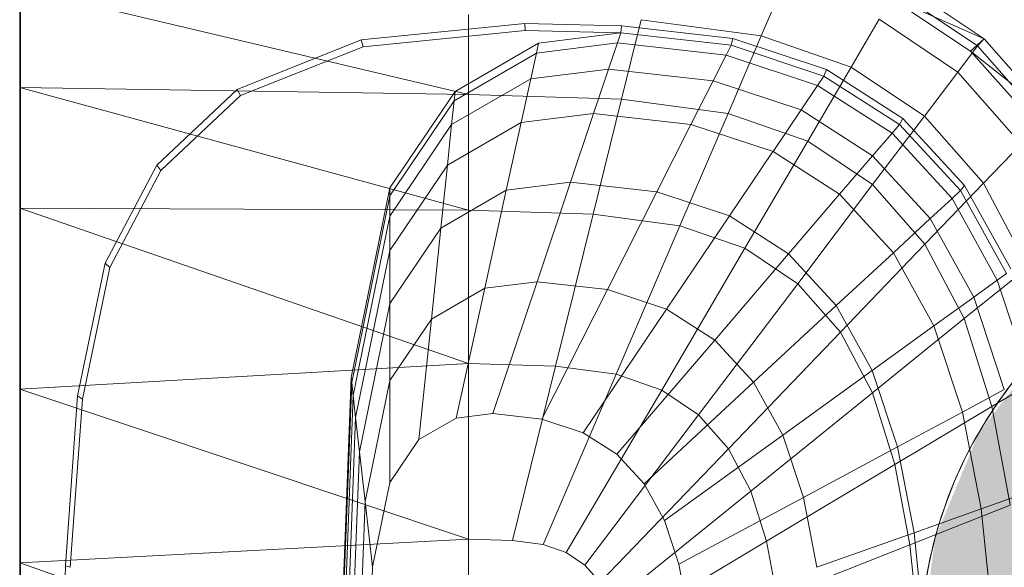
# Model space of a CAD drawing. Header units: metres. Extents: x 397.7 to 427.5, y 12.7 to 28.4.
# Tile 31 of 59: x 404.467 to 404.692, y 27.325 to 27.45. Entities that reach past the tile are written whole.
import ezdxf

# ---------------------------------------------------------------- set-up
doc = ezdxf.new("R2010")
doc.units = ezdxf.units.M
for name, color, linetype, lineweight in [('02_MOBILIARIO', 7, 'Continuous', 18), ('A-DETL-____-MBND', 7, 'Continuous', 18), ('A-DETL-GENF-OTLN', 7, 'Continuous', 18), ('A-GENM-____-OTLN', 7, 'Continuous', 18)]:
    doc.layers.add(name, color=color, linetype=linetype, lineweight=lineweight)

# ---------------------------------------------------------------- blocks, each defined once
blk = doc.blocks.new('Family - LONDR55-XX_ZZ-ARQ-CAA-M3D-Londres55-152769-05_ENLLUMENAT_P2')
at = {"layer": 'A-GENM-____-OTLN', "color": 253, "true_color": 0xaaaaaa}
for p, q in [((0, 0), (0.6, 0)), ((0.6, 0), (0, 0))]:
    blk.add_line(p, q, dxfattribs=at)
blk = doc.blocks.new('Family - Mirall P2-152770-05_ENLLUMENAT_P2')
blk.add_blockref('Family - LONDR55-XX_ZZ-ARQ-CAA-M3D-Londres55-152769-05_ENLLUMENAT_P2', (0, 0))
blk = doc.blocks.new('Family - Rentamans P2-153289-05_ENLLUMENAT_P2')
at = {"layer": 'A-DETL-____-MBND', "color": 253, "true_color": 0xaaaaaa}
for p, q in [((0, 0.36146), (0, 0.00406)), ((0, 0.35008), (0, 0.32734)), ((0, 0.35008), (0.10273, 0.32574)), ((0.16971, 0.33917), (0.17461, 0.35061)), ((0.21918, 0.33686), (0.2005, 0.34941)), ((0.22069, 0.33849), (0.20176, 0.35121)), ((0.21762, 0.33569), (0.19894, 0.34814)), ((0.22069, 0.33849), (0.19894, 0.34814)), ((0.10273, 0.34405), (0.10273, 0.32574)), ((0.1422, 0.34287), (0.13772, 0.3247)), ((0.16971, 0.33917), (0.1422, 0.34287)), ((0.1903, 0.33203), (0.19671, 0.34296)), ((0.21467, 0.33089), (0.19671, 0.34296)), ((0.07816, 0.33823), (0.11557, 0.34199)), ((0.07861, 0.33669), (0.11566, 0.34041)), ((0.11557, 0.34199), (0.13769, 0.34144)), ((0.11566, 0.34041), (0.11557, 0.34199)), ((0.11566, 0.34041), (0.13755, 0.33987)), ((0.13755, 0.33987), (0.13769, 0.34144)), ((0.13769, 0.34144), (0.16318, 0.33856)), ((0.04977, 0.3269), (0.07816, 0.33823)), ((0.07861, 0.33669), (0.07816, 0.33823)), ((0.11875, 0.33749), (0.13755, 0.33987)), ((0.13678, 0.33756), (0.13755, 0.33987)), ((0.13755, 0.33987), (0.1628, 0.33702)), ((0.16971, 0.33917), (0.1621, 0.32141)), ((0.1628, 0.33702), (0.16318, 0.33856)), ((0.16318, 0.33856), (0.18466, 0.33146)), ((0.1903, 0.33203), (0.16971, 0.33917)), ((0.21762, 0.33569), (0.22069, 0.33849)), ((0.21918, 0.33686), (0.22069, 0.33849)), ((0.23596, 0.32112), (0.22069, 0.33849)), ((0.05051, 0.32548), (0.07861, 0.33669)), ((0.09963, 0.32643), (0.11875, 0.33749)), ((0.11825, 0.33522), (0.13678, 0.33756)), ((0.11875, 0.33749), (0.11825, 0.33522)), ((0.13476, 0.33156), (0.13678, 0.33756)), ((0.13678, 0.33756), (0.16165, 0.33475)), ((0.16165, 0.33475), (0.1628, 0.33702)), ((0.1628, 0.33702), (0.18406, 0.32998)), ((0.21467, 0.33089), (0.21918, 0.33686)), ((0.23426, 0.31971), (0.21918, 0.33686)), ((0.09941, 0.32432), (0.11825, 0.33522)), ((0.11825, 0.33522), (0.11696, 0.32931)), ((0.15867, 0.32886), (0.16165, 0.33475)), ((0.16165, 0.33475), (0.1826, 0.32782)), ((0.2327, 0.31866), (0.21762, 0.33569)), ((0.23596, 0.32112), (0.21762, 0.33569)), ((0.11696, 0.32931), (0.13476, 0.33156)), ((0.13135, 0.32141), (0.13476, 0.33156)), ((0.13476, 0.33156), (0.15867, 0.32886)), ((0.18036, 0.31508), (0.1903, 0.33203)), ((0.18406, 0.32998), (0.18466, 0.33146)), ((0.18466, 0.33146), (0.20212, 0.32026)), ((0.20704, 0.32079), (0.1903, 0.33203)), ((0.09884, 0.31884), (0.11696, 0.32931)), ((0.11696, 0.32931), (0.11476, 0.31932)), ((0.1826, 0.32782), (0.18406, 0.32998)), ((0.18406, 0.32998), (0.20135, 0.31889)), ((0.20704, 0.32079), (0.21467, 0.33089)), ((0.22917, 0.3144), (0.21467, 0.33089)), ((0, 0.32734), (0, 0.29972)), ((0.10273, 0.32574), (0, 0.32734)), ((0, 0.32734), (0.10273, 0.29924)), ((0.03136, 0.30959), (0.04977, 0.3269)), ((0.05051, 0.32548), (0.04977, 0.3269)), ((0.15363, 0.3189), (0.15867, 0.32886)), ((0.15867, 0.32886), (0.17881, 0.3222)), ((0.17881, 0.3222), (0.1826, 0.32782)), ((0.1826, 0.32782), (0.19963, 0.31689)), ((0.03228, 0.30834), (0.05051, 0.32548)), ((0.08473, 0.30435), (0.09963, 0.32643)), ((0.09941, 0.32432), (0.09963, 0.32643)), ((0.10273, 0.32574), (0.10273, 0.29924)), ((0.13772, 0.3247), (0.10273, 0.32574)), ((0.13772, 0.3247), (0.13123, 0.29839)), ((0.1621, 0.32141), (0.13772, 0.3247)), ((0.08473, 0.30256), (0.09941, 0.32432)), ((0.09941, 0.32432), (0.09884, 0.31884)), ((0.11476, 0.31932), (0.13135, 0.32141)), ((0.12606, 0.30567), (0.13135, 0.32141)), ((0.13135, 0.32141), (0.15363, 0.3189)), ((0.1621, 0.32141), (0.1511, 0.29571)), ((0.18036, 0.31508), (0.1621, 0.32141)), ((0.1724, 0.31269), (0.17881, 0.3222)), ((0.17881, 0.3222), (0.19518, 0.3117)), ((0.19519, 0.30512), (0.20704, 0.32079)), ((0.20135, 0.31889), (0.20212, 0.32026)), ((0.20212, 0.32026), (0.21621, 0.30495)), ((0.22054, 0.30543), (0.20704, 0.32079)), ((0.08473, 0.29792), (0.09884, 0.31884)), ((0.09788, 0.30955), (0.11476, 0.31932)), ((0.09884, 0.31884), (0.09788, 0.30955)), ((0.11476, 0.31932), (0.11135, 0.30381)), ((0.14581, 0.30344), (0.15363, 0.3189)), ((0.15363, 0.3189), (0.1724, 0.31269)), ((0.19963, 0.31689), (0.20135, 0.31889)), ((0.20135, 0.31889), (0.2153, 0.30374)), ((0.19518, 0.3117), (0.19963, 0.31689)), ((0.19963, 0.31689), (0.21338, 0.30196)), ((0.18036, 0.31508), (0.16597, 0.29056)), ((0.19519, 0.30512), (0.18036, 0.31508)), ((0.22054, 0.30543), (0.22917, 0.3144)), ((0.16244, 0.29794), (0.17239, 0.31269)), ((0.1724, 0.31269), (0.18765, 0.3029)), ((0.18765, 0.3029), (0.19518, 0.3117)), ((0.19518, 0.3117), (0.20839, 0.29735)), ((0.01958, 0.28716), (0.03136, 0.30959)), ((0.03228, 0.30834), (0.03136, 0.30959)), ((0.08473, 0.29006), (0.09788, 0.30955)), ((0.09788, 0.30955), (0.09638, 0.29516)), ((0.02062, 0.28613), (0.03228, 0.30834)), ((0.07584, 0.26096), (0.08473, 0.30435)), ((0.08473, 0.30256), (0.08473, 0.30435)), ((0.11135, 0.30381), (0.12606, 0.30567)), ((0.1184, 0.28289), (0.12606, 0.30567)), ((0.12606, 0.30567), (0.14581, 0.30344)), ((0.17806, 0.28244), (0.19519, 0.30512)), ((0.20717, 0.2915), (0.19519, 0.30512)), ((0.20717, 0.2915), (0.22054, 0.30542)), ((0.2153, 0.30374), (0.21621, 0.30495)), ((0.21621, 0.30495), (0.22681, 0.2858)), ((0.23071, 0.2862), (0.22054, 0.30543)), ((0.07598, 0.25981), (0.08473, 0.30256)), ((0.08473, 0.29792), (0.08473, 0.30256)), ((0.09638, 0.29516), (0.11135, 0.30381)), ((0.11135, 0.30381), (0.10642, 0.28138)), ((0.13449, 0.28107), (0.14581, 0.30344)), ((0.14581, 0.30344), (0.16244, 0.29794)), ((0.17596, 0.28926), (0.18765, 0.3029)), ((0.18765, 0.3029), (0.19996, 0.28953)), ((0.20839, 0.29735), (0.21338, 0.30196)), ((0.21338, 0.30196), (0.2153, 0.30374)), ((0.21338, 0.30196), (0.22372, 0.28328)), ((0.2153, 0.30374), (0.2258, 0.28478)), ((0, 0.29972), (0, 0.2583)), ((0.10273, 0.29924), (0, 0.29972)), ((0, 0.29972), (0.10273, 0.26415)), ((0.07631, 0.25683), (0.08473, 0.29792)), ((0.08473, 0.29792), (0.08473, 0.29006)), ((0.10273, 0.29924), (0.10273, 0.26415)), ((0.13123, 0.29839), (0.10273, 0.29924)), ((0.13123, 0.29839), (0.12265, 0.26356)), ((0.1511, 0.29571), (0.13123, 0.29839)), ((0.14804, 0.27659), (0.16244, 0.29794)), ((0.16244, 0.29794), (0.17596, 0.28926)), ((0.1511, 0.29571), (0.13653, 0.26169)), ((0.1511, 0.29571), (0.16597, 0.29056)), ((0.19996, 0.28953), (0.20839, 0.29735)), ((0.20839, 0.29735), (0.21834, 0.27939)), ((0.08473, 0.27788), (0.09638, 0.29516)), ((0.09638, 0.29516), (0.09423, 0.27433)), ((0.18781, 0.27134), (0.20717, 0.2915)), ((0.21618, 0.27446), (0.20717, 0.2915)), ((0.07689, 0.25177), (0.08473, 0.29006)), ((0.08473, 0.29006), (0.08473, 0.27788)), ((0.16597, 0.29056), (0.14692, 0.25809)), ((0.15906, 0.26952), (0.17596, 0.28926)), ((0.16597, 0.29056), (0.17805, 0.28244)), ((0.17596, 0.28926), (0.18688, 0.27741)), ((0.18688, 0.27741), (0.19996, 0.28953)), ((0.19996, 0.28953), (0.20923, 0.2728)), ((0.01327, 0.25673), (0.01958, 0.28716)), ((0.02062, 0.28613), (0.01958, 0.28716)), ((0.21618, 0.27446), (0.23071, 0.2862)), ((0.01437, 0.25599), (0.02062, 0.28613)), ((0.22372, 0.28328), (0.2258, 0.28478)), ((0.10642, 0.28138), (0.1184, 0.28289)), ((0.10826, 0.25273), (0.1184, 0.28289)), ((0.1184, 0.28289), (0.13449, 0.28107)), ((0.17805, 0.28244), (0.15537, 0.25241)), ((0.17805, 0.28244), (0.18781, 0.27134)), ((0.21834, 0.27939), (0.22372, 0.28328)), ((0.22372, 0.28328), (0.23099, 0.26122)), ((0.09423, 0.27433), (0.10642, 0.28138)), ((0.10642, 0.28138), (0.09989, 0.25167)), ((0.1195, 0.25146), (0.13449, 0.28107)), ((0.13449, 0.28107), (0.14804, 0.27659)), ((0.07778, 0.24394), (0.08473, 0.27788)), ((0.08473, 0.27788), (0.08473, 0.26025)), ((0.16795, 0.25986), (0.18688, 0.27741)), ((0.18688, 0.27741), (0.19509, 0.26258)), ((0.20923, 0.2728), (0.21834, 0.27939)), ((0.21834, 0.27939), (0.22533, 0.25818)), ((0.12897, 0.24833), (0.14804, 0.27659)), ((0.14804, 0.27659), (0.15906, 0.26952)), ((0.08473, 0.26025), (0.09423, 0.27433)), ((0.09423, 0.27433), (0.09137, 0.24674)), ((0.19509, 0.26258), (0.20923, 0.2728)), ((0.19515, 0.25746), (0.21618, 0.27446)), ((0.20923, 0.2728), (0.21574, 0.25304)), ((0.22251, 0.25433), (0.21618, 0.27446)), ((0.18781, 0.27134), (0.16218, 0.24466)), ((0.18781, 0.27134), (0.19515, 0.25746)), ((0.13667, 0.24339), (0.15906, 0.26952)), ((0.15906, 0.26952), (0.16795, 0.25986)), ((0.10273, 0.26415), (0, 0.2583)), ((0.10273, 0.26415), (0.10273, 0.22395)), ((0.12264, 0.26356), (0.10273, 0.26415)), ((0.12264, 0.26356), (0.11281, 0.22365)), ((0.11983, 0.2227), (0.13653, 0.26169)), ((0.12264, 0.26356), (0.13653, 0.26169)), ((0.13653, 0.26169), (0.14692, 0.25809)), ((0.17464, 0.24778), (0.19509, 0.26258)), ((0.19509, 0.26258), (0.20086, 0.24506)), ((0.22251, 0.25433), (0.23785, 0.2635)), ((0.07287, 0.18276), (0.07584, 0.26096)), ((0.07304, 0.18276), (0.07598, 0.25981)), ((0.07598, 0.25981), (0.07584, 0.26096)), ((0.07631, 0.25683), (0.07598, 0.25981)), ((0.07907, 0.2326), (0.08473, 0.26025)), ((0.08473, 0.26025), (0.08473, 0.23691)), ((0.14288, 0.23664), (0.16795, 0.25986)), ((0.16795, 0.25986), (0.17464, 0.24778)), ((0, 0.2583), (0, 0.2185)), ((0, 0.2583), (0.10273, 0.22395)), ((0.14692, 0.25809), (0.12509, 0.22088)), ((0.14692, 0.25809), (0.15537, 0.25241)), ((0.19515, 0.25746), (0.16731, 0.23496)), ((0.19515, 0.25746), (0.20031, 0.24107)), ((0.21574, 0.25304), (0.22533, 0.25818)), ((0.01046, 0.21786), (0.01327, 0.25673)), ((0.01159, 0.21751), (0.01437, 0.25599)), ((0.01437, 0.25599), (0.01327, 0.25673)), ((0.074, 0.19601), (0.07631, 0.25683)), ((0.07689, 0.25177), (0.07631, 0.25683)), ((0.09989, 0.25167), (0.10826, 0.25273)), ((0.10826, 0.25273), (0.1195, 0.25146)), ((0.15537, 0.25241), (0.12937, 0.21801)), ((0.15537, 0.25241), (0.16218, 0.24466)), ((0.20031, 0.24107), (0.22251, 0.25433)), ((0.20086, 0.24506), (0.21574, 0.25304)), ((0.21574, 0.25304), (0.22004, 0.23089)), ((0.2267, 0.23178), (0.22251, 0.25433)), ((0.07426, 0.18276), (0.07689, 0.25177)), ((0.07689, 0.25177), (0.07778, 0.24394)), ((0.09137, 0.24674), (0.09989, 0.25167)), ((0.1195, 0.25146), (0.12897, 0.24833)), ((0.12897, 0.24833), (0.13667, 0.24339)), ((0.08473, 0.23691), (0.09137, 0.24674)), ((0.14756, 0.2282), (0.17464, 0.24778)), ((0.17464, 0.24778), (0.17934, 0.23351)), ((0.07545, 0.18276), (0.07778, 0.24394)), ((0.07778, 0.24394), (0.07907, 0.2326)), ((0.16218, 0.24466), (0.13282, 0.21409)), ((0.13667, 0.24339), (0.14288, 0.23664)), ((0.16218, 0.24466), (0.16731, 0.23496)), ((0.17934, 0.23351), (0.20086, 0.24506)), ((0.20086, 0.24506), (0.20468, 0.22542)), ((0.20031, 0.24107), (0.17092, 0.2235)), ((0.20031, 0.24107), (0.20372, 0.22269)), ((0.08078, 0.21759), (0.08473, 0.23691)), ((0.14288, 0.23664), (0.14756, 0.2282)), ((0.16731, 0.23496), (0.13541, 0.20918)), ((0.16731, 0.23496), (0.17092, 0.2235)), ((0.22004, 0.23089), (0.22995, 0.23441)), ((0.07717, 0.18276), (0.07907, 0.2326)), ((0.08078, 0.21759), (0.07907, 0.2326)), ((0.15084, 0.21822), (0.17934, 0.23351)), ((0.17934, 0.23351), (0.18245, 0.21752)), ((0.20373, 0.22269), (0.2267, 0.23177)), ((0.20468, 0.22542), (0.22004, 0.23089)), ((0.22004, 0.23089), (0.22254, 0.20719)), ((0.14756, 0.2282), (0.15084, 0.21822)), ((0.18245, 0.21752), (0.20468, 0.22542)), ((0.20468, 0.22542), (0.20689, 0.20442)), ((0.10273, 0.22395), (0, 0.2185)), ((0.10273, 0.22395), (0.10273, 0.18276)), ((0.10273, 0.22395), (0.11281, 0.22365)), ((0.11281, 0.22365), (0.11983, 0.2227)), ((0.17092, 0.2235), (0.13724, 0.20338)), ((0.17092, 0.2235), (0.1733, 0.21066)), ((0.11983, 0.2227), (0.12509, 0.22088)), ((0.12509, 0.22088), (0.12937, 0.21801)), ((0.20373, 0.22269), (0.1733, 0.21066)), ((0.20373, 0.22269), (0.2057, 0.20303)), ((0, 0.2185), (0, 0.18276)), ((0, 0.2185), (0.10273, 0.18276)), ((0.00965, 0.18276), (0.01046, 0.21786)), ((0.01159, 0.21751), (0.01046, 0.21786)), ((0.07945, 0.18276), (0.08078, 0.21759)), ((0.12937, 0.21801), (0.13282, 0.21409)), ((0.15084, 0.21822), (0.15302, 0.20705))]:
    blk.add_line(p, q, dxfattribs=at)
blk = doc.blocks.new('LONDR55-XX_ZZ-ARQ-CAA-M3D-Londres55_ifc-1-05_ENLLUMENAT_P2')
at = {"layer": '02_MOBILIARIO', "color": 253, "lineweight": 18, "true_color": 0xaaaaaa}
blk.add_blockref('Family - Rentamans P2-153289-05_ENLLUMENAT_P2', (404.46677, 27.10751), dxfattribs=at)
at = {"layer": 'A-GENM-____-OTLN', "color": 253, "lineweight": 18, "true_color": 0xaaaaaa, "rotation": 90}
blk.add_blockref('Family - Mirall P2-152770-05_ENLLUMENAT_P2', (404.46698, 26.99052), dxfattribs=at)
blk = doc.blocks.new('ZYR_06_02_02 Down Superficie - L 01-834878-05_ENLLUMENAT_P2')
at = {"layer": 'A-DETL-GENF-OTLN', "true_color": 0x00c400}
for points in [[(-0.07071, -0.07071), (0, 0), (-0.07071, 0.07071), (-0.0866, 0.05), (-0.09659, 0.02588), (-0.1, 0), (-0.09659, -0.02588), (-0.0866, -0.05)], [(0.07071, -0.07071), (0.0866, -0.05), (0.09659, -0.02588), (0.1, 0), (0.09659, 0.02588), (0.0866, 0.05), (0.07071, 0.07071), (0, 0)]]:
    blk.add_hatch(color=92, dxfattribs=at).paths.add_polyline_path(points)
at = {"layer": 'A-DETL-GENF-OTLN', "color": 92, "true_color": 0x00c400}
for p, q in [((0, 0), (-0.07071, 0.07071)), ((-0.07071, 0.07071), (0.07071, -0.07071)), ((-0.07071, -0.07071), (0.07071, 0.07071)), ((0.07071, 0.07071), (0, 0)), ((-0.07071, -0.07071), (0, 0)), ((0, 0), (0.07071, -0.07071))]:
    blk.add_line(p, q, dxfattribs=at)
blk.add_circle((0, 0), 0.1, dxfattribs=at)
for start, end in [(135, 225), (315, 45)]:
    blk.add_arc((0, 0), 0.1, start, end, dxfattribs=at)

msp = doc.modelspace()

# ---------------------------------------------------------------- block references
at = {"lineweight": 5}
msp.add_blockref('LONDR55-XX_ZZ-ARQ-CAA-M3D-Londres55_ifc-1-05_ENLLUMENAT_P2', (0, 0), dxfattribs=at)
at = {"layer": 'A-DETL-GENF-OTLN', "color": 92, "true_color": 0x00c400}
msp.add_blockref('ZYR_06_02_02 Down Superficie - L 01-834878-05_ENLLUMENAT_P2', (404.77285, 27.30578), dxfattribs=at)

doc.saveas('drawing.dxf')
